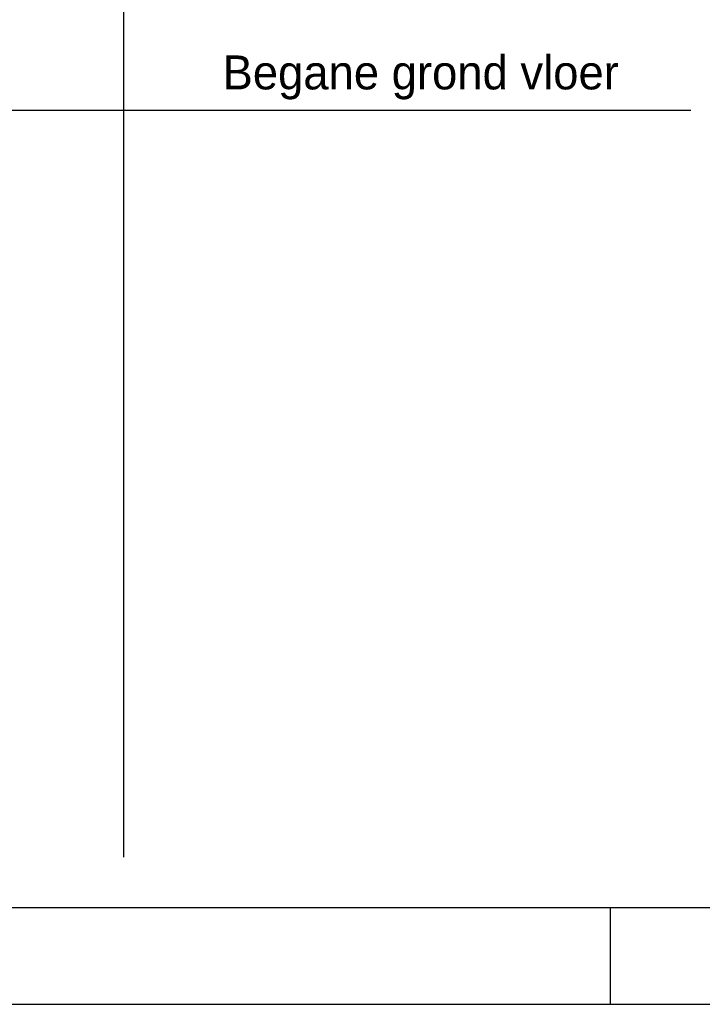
# Model space of a CAD drawing. Extents: x 0 to 1189, y 0 to 841.
# Tile 9 of 27: x 918 to 988, y 0 to 102. Entities that reach past the tile are written whole.
import ezdxf

# ---------------------------------------------------------------- set-up
doc = ezdxf.new("R2010")
doc.units = 0
for name, color, linetype in [('00KAD070', 5, 'CONTINUOUS'), ('BL$8----_TEKST', 7, 'CONTINUOUS'), ('WL561---', 4, 'CONTINUOUS'), ('WL570---_TOEVOER', 3, 'CONTINUOUS')]:
    doc.layers.add(name, color=color, linetype=linetype)
doc.styles.add('BURO-018', font='BUROFONT.shx', dxfattribs={"height": 1.8})

msp = doc.modelspace()

# ---------------------------------------------------------------- linework, layer by layer
at = {"layer": '00KAD070', "linetype": 'CONTINUOUS'}
msp.add_line((10, 10), (1179, 10), dxfattribs=at)
at = {"layer": 'WL561---', "color": 8, "linetype": 'CONTINUOUS'}
for p, q in [((928.8, 811.92), (928.8, 15.18)), ((45.54, 92.22), (987.27, 92.22))]:
    msp.add_line(p, q, dxfattribs=at)
at = {"layer": 'WL570---_TOEVOER'}
for p, q in [((979, 0), (979, 10)), ((0, 0), (1189, 0))]:
    msp.add_line(p, q, dxfattribs=at)

# ---------------------------------------------------------------- texts
at = {"layer": 'BL$8----_TEKST', "color": 7, "style": 'BURO-018'}
msp.add_text('Begane grond vloer', height=3.5, dxfattribs=at).set_placement((939.01, 94.36))

doc.saveas('drawing.dxf')
